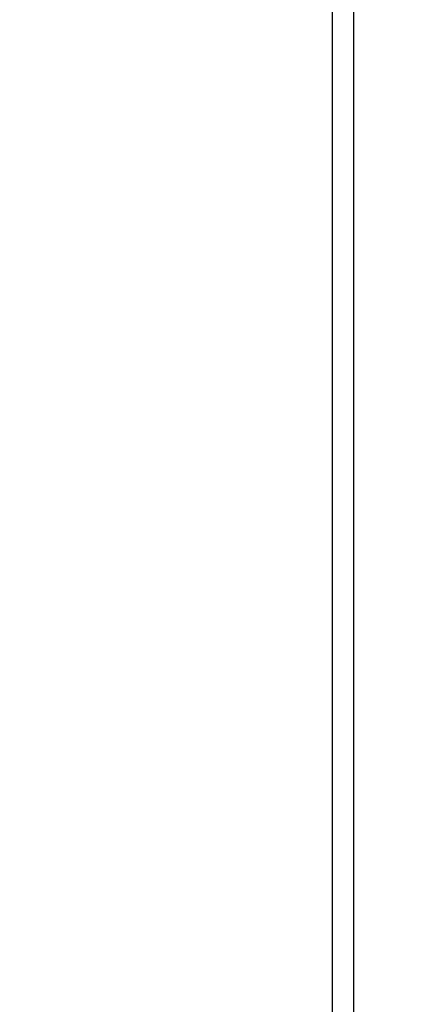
# Paper-space layout 'Blatt2' of a CAD drawing. Header units: millimetres. Extents: x 5 to 418, y 2 to 292.
# Tile 30 of 53: x 96.14 to 97.67, y 199.81 to 203.72. Entities that reach past the tile are written whole.
import ezdxf

# ---------------------------------------------------------------- set-up
doc = ezdxf.new("R2010")
doc.units = ezdxf.units.MM

psp = doc.layouts.new('Blatt2')

# ---------------------------------------------------------------- linework, layer by layer
at = {"color": 7, "linetype": 'Continuous', "lineweight": 25}
for p, q in [((97.38, 204.3109), (97.38, 193.2876)), ((97.4641, 204.2234), (97.4641, 193.3362))]:
    psp.add_line(p, q, dxfattribs=at)
at = {"color": 7, "linetype": 'Continuous', "lineweight": 18}
psp.add_open_spline([(90.3576, 211.7989), (91.2538, 211.2217), (93.0464, 210.0672), (95.7815, 208.3584), (98.5502, 206.6663), (101.3963, 204.9685), (104.32, 203.266), (107.3231, 201.5599), (110.3647, 199.8751), (113.9739, 197.9209), (116.6081, 196.5524), (118.197, 195.727)], degree=3, knots=[0, 0, 0, 0, 0.102353, 0.204722, 0.307135, 0.409563, 0.516471, 0.623396, 0.730373, 0.837366, 1, 1, 1, 1], dxfattribs=at)
at = {"color": 7, "linetype": 'Continuous', "lineweight": 25}
psp.add_open_spline([(90.5024, 211.4998), (91.1916, 211.0512), (93.1153, 209.7988), (96.4301, 207.7333), (100.4428, 205.3014), (104.6157, 202.8635), (108.8617, 200.4663), (113.015, 198.204), (116.1849, 196.529), (117.9214, 195.6441), (118.3452, 195.4281)], degree=3, knots=[0, 0, 0, 0, 0.079167, 0.220979, 0.371612, 0.522329, 0.673084, 0.823745, 0.956982, 1, 1, 1, 1], dxfattribs=at)

doc.saveas('drawing.dxf')
